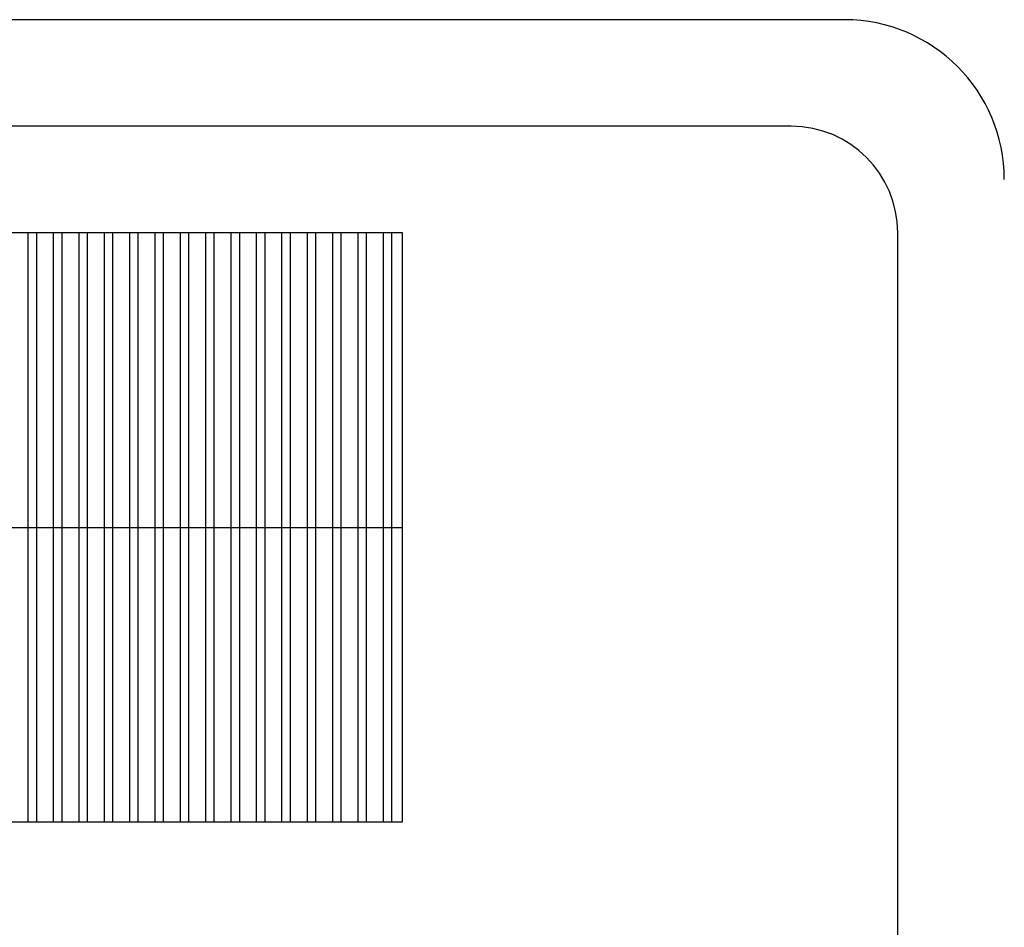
# Model space of a CAD drawing. Header units: millimetres. Extents: x 1990 to 2289, y -735 to 515.
# Tile 40 of 43: x 2032 to 2051, y 477 to 494. Entities that reach past the tile are written whole.
import ezdxf

# ---------------------------------------------------------------- set-up
doc = ezdxf.new("R2010")
doc.units = ezdxf.units.MM

msp = doc.modelspace()

# ---------------------------------------------------------------- hatches: boundary and pattern name
h = msp.add_hatch()
h.set_pattern_fill('ANSI32', color=1, scale=0.05, angle=45)
h.set_pattern_definition([(90, (13.9204, -895.74407), (-0.47625, 8e-17), []), (90, (14.07913, -895.5853), (-0.47625, 8e-17), [])])
h.paths.add_polyline_path([(2036.293, 427.068), (1992.755, 427.068), (1992.755, 421.798), (2036.293, 421.798)])
h.paths.add_polyline_path([(2036.293, 432.339), (1992.755, 432.339), (1992.755, 427.068), (2036.293, 427.068)])
h.paths.add_polyline_path([(2039.29, 484.875), (2015.276, 484.875), (2015.276, 479.347), (2039.29, 479.347)])
h.paths.add_polyline_path([(2006.509, 484.871), (1993.147, 484.871), (1993.147, 479.459), (2006.509, 479.459)])
h.paths.add_polyline_path([(2006.509, 490.282), (1993.147, 490.282), (1993.147, 484.871), (2006.509, 484.871)])
h.paths.add_polyline_path([(2039.29, 490.402), (2015.276, 490.402), (2015.276, 484.875), (2039.29, 484.875)])

# ---------------------------------------------------------------- linework, layer by layer
for p, q in [((2047.59, 494.402), (1990.006, 494.402)), ((2046.59, 492.402), (1990.006, 492.402)), ((2048.59, 419.966), (2048.59, 490.402)), ((2015.276, 484.875), (2039.29, 484.875))]:
    msp.add_line(p, q)
msp.add_lwpolyline([(2039.29, 490.402), (2015.276, 490.402), (2015.276, 479.347), (2039.29, 479.347)], close=True)
for centre, radius in [((2047.59, 491.402), 3), ((2046.59, 490.402), 2)]:
    msp.add_arc(centre, radius, 0, 90)

doc.saveas('drawing.dxf')
